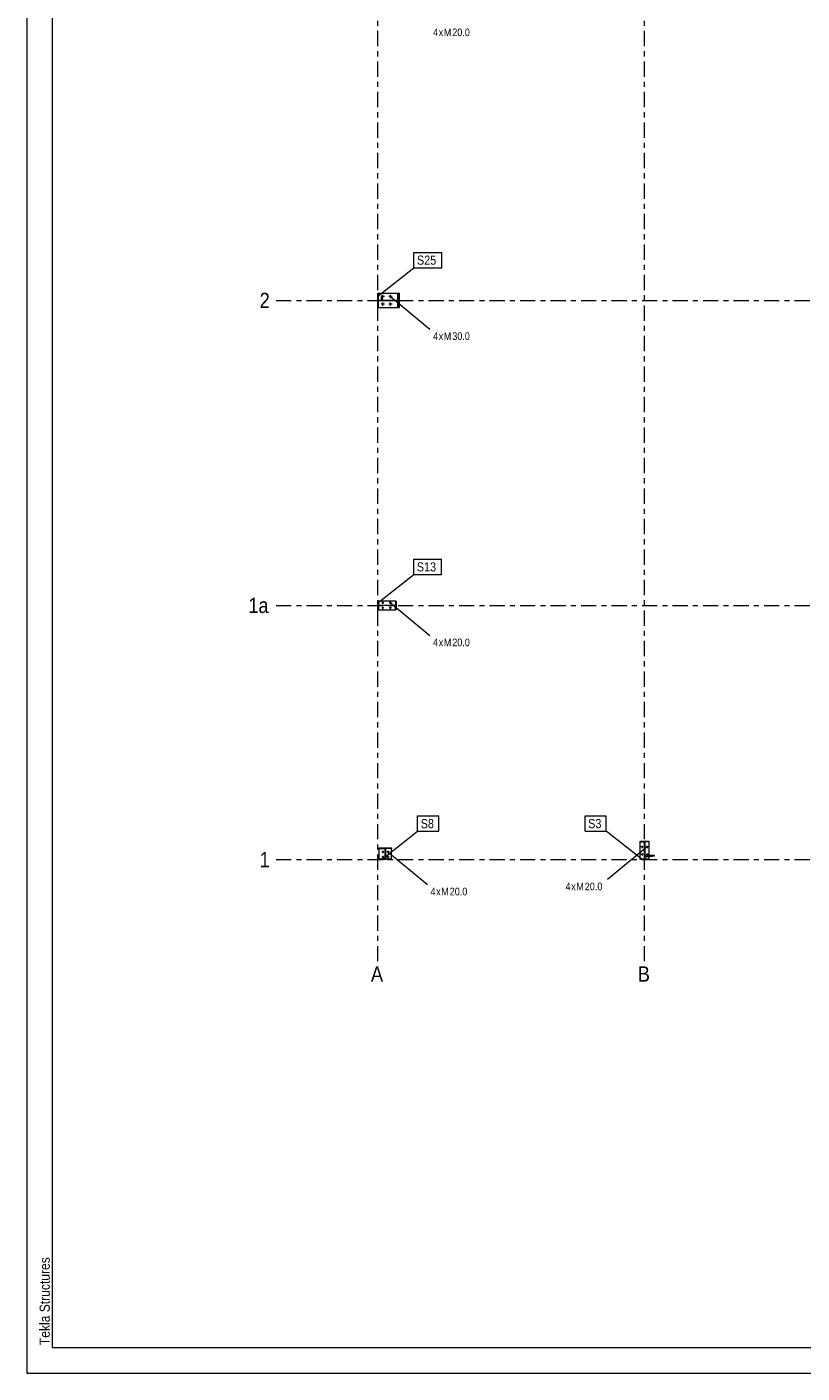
# Model space of a CAD drawing. Header units: millimetres. Extents: x -69 to 541, y -101 to 999.
# Tile 1 of 19: x -69 to 83, y -101 to 164. Entities that reach past the tile are written whole.
import ezdxf

# ---------------------------------------------------------------- set-up
doc = ezdxf.new("R2010")
doc.units = ezdxf.units.MM
doc.linetypes.add('XKITLINE00', pattern=[0])
doc.linetypes.add('XKITLINE03', pattern=[6, 3, -1, 1, -1])
for name, color, linetype, lineweight in [('Arkusz rysunku', 3, 'Continuous', 0), ('Element', 2, 'Continuous', 0), ('Spoina', 1, 'Continuous', 0), ('Znak elementu', 2, 'Continuous', 0), ('Znak śruby', 4, 'Continuous', 0), ('Śruba', 3, 'Continuous', 0)]:
    doc.layers.add(name, color=color, linetype=linetype, lineweight=lineweight)
doc.styles.add('ARIAL', font='ARIAL.TTF')

msp = doc.modelspace()

# ---------------------------------------------------------------- hatches: boundary and pattern name
at = {"layer": 'Śruba'}
for points in [[(0.98, 110.59), (0.97, 110.59), (0.95, 110.6), (0.94, 110.6), (0.92, 110.61), (0.91, 110.62), (0.9, 110.63), (0.89, 110.64), (0.88, 110.65), (0.87, 110.66), (0.86, 110.67), (0.85, 110.69), (0.85, 110.7), (0.84, 110.72), (0.84, 110.73), (0.84, 110.75), (0.84, 110.77), (0.84, 110.78), (0.85, 110.8), (0.85, 110.81), (0.86, 110.83), (0.87, 110.84), (0.88, 110.85), (0.89, 110.86), (0.9, 110.87), (0.91, 110.88), (0.92, 110.89), (0.94, 110.9), (0.95, 110.9), (0.97, 110.91), (0.98, 110.91), (1, 110.91), (1.02, 110.91), (1.03, 110.91), (1.05, 110.9), (1.06, 110.9), (1.08, 110.89), (1.09, 110.88), (1.1, 110.87), (1.11, 110.86), (1.12, 110.85), (1.13, 110.84), (1.14, 110.83), (1.15, 110.81), (1.15, 110.8), (1.16, 110.78), (1.16, 110.77), (1.16, 110.75), (1.16, 110.73), (1.16, 110.72), (1.15, 110.7), (1.15, 110.69), (1.14, 110.67), (1.13, 110.66), (1.12, 110.65), (1.11, 110.64), (1.1, 110.63), (1.09, 110.62), (1.08, 110.61), (1.06, 110.6), (1.05, 110.6), (1.03, 110.59), (1.02, 110.59), (1, 110.59)], [(0.98, 109.09), (0.97, 109.09), (0.95, 109.1), (0.94, 109.1), (0.92, 109.11), (0.91, 109.12), (0.9, 109.13), (0.89, 109.14), (0.88, 109.15), (0.87, 109.16), (0.86, 109.17), (0.85, 109.19), (0.85, 109.2), (0.84, 109.22), (0.84, 109.23), (0.84, 109.25), (0.84, 109.27), (0.84, 109.28), (0.85, 109.3), (0.85, 109.31), (0.86, 109.33), (0.87, 109.34), (0.88, 109.35), (0.89, 109.36), (0.9, 109.37), (0.91, 109.38), (0.92, 109.39), (0.94, 109.4), (0.95, 109.4), (0.97, 109.41), (0.98, 109.41), (1, 109.41), (1.02, 109.41), (1.03, 109.41), (1.05, 109.4), (1.06, 109.4), (1.08, 109.39), (1.09, 109.38), (1.1, 109.37), (1.11, 109.36), (1.12, 109.35), (1.13, 109.34), (1.14, 109.33), (1.15, 109.31), (1.15, 109.3), (1.16, 109.28), (1.16, 109.27), (1.16, 109.25), (1.16, 109.23), (1.16, 109.22), (1.15, 109.2), (1.15, 109.19), (1.14, 109.17), (1.13, 109.16), (1.12, 109.15), (1.11, 109.14), (1.1, 109.13), (1.09, 109.12), (1.08, 109.11), (1.06, 109.1), (1.05, 109.1), (1.03, 109.09), (1.02, 109.09), (1, 109.09)], [(2.48, 110.59), (2.47, 110.59), (2.45, 110.6), (2.44, 110.6), (2.42, 110.61), (2.41, 110.62), (2.4, 110.63), (2.39, 110.64), (2.38, 110.65), (2.37, 110.66), (2.36, 110.67), (2.35, 110.69), (2.35, 110.7), (2.34, 110.72), (2.34, 110.73), (2.34, 110.75), (2.34, 110.77), (2.34, 110.78), (2.35, 110.8), (2.35, 110.81), (2.36, 110.83), (2.37, 110.84), (2.38, 110.85), (2.39, 110.86), (2.4, 110.87), (2.41, 110.88), (2.42, 110.89), (2.44, 110.9), (2.45, 110.9), (2.47, 110.91), (2.48, 110.91), (2.5, 110.91), (2.52, 110.91), (2.53, 110.91), (2.55, 110.9), (2.56, 110.9), (2.58, 110.89), (2.59, 110.88), (2.6, 110.87), (2.61, 110.86), (2.62, 110.85), (2.63, 110.84), (2.64, 110.83), (2.65, 110.81), (2.65, 110.8), (2.66, 110.78), (2.66, 110.77), (2.66, 110.75), (2.66, 110.73), (2.66, 110.72), (2.65, 110.7), (2.65, 110.69), (2.64, 110.67), (2.63, 110.66), (2.62, 110.65), (2.61, 110.64), (2.6, 110.63), (2.59, 110.62), (2.58, 110.61), (2.56, 110.6), (2.55, 110.6), (2.53, 110.59), (2.52, 110.59), (2.5, 110.59)], [(2.48, 109.09), (2.47, 109.09), (2.45, 109.1), (2.44, 109.1), (2.42, 109.11), (2.41, 109.12), (2.4, 109.13), (2.39, 109.14), (2.38, 109.15), (2.37, 109.16), (2.36, 109.17), (2.35, 109.19), (2.35, 109.2), (2.34, 109.22), (2.34, 109.23), (2.34, 109.25), (2.34, 109.27), (2.34, 109.28), (2.35, 109.3), (2.35, 109.31), (2.36, 109.33), (2.37, 109.34), (2.38, 109.35), (2.39, 109.36), (2.4, 109.37), (2.41, 109.38), (2.42, 109.39), (2.44, 109.4), (2.45, 109.4), (2.47, 109.41), (2.48, 109.41), (2.5, 109.41), (2.52, 109.41), (2.53, 109.41), (2.55, 109.4), (2.56, 109.4), (2.58, 109.39), (2.59, 109.38), (2.6, 109.37), (2.61, 109.36), (2.62, 109.35), (2.63, 109.34), (2.64, 109.33), (2.65, 109.31), (2.65, 109.3), (2.66, 109.28), (2.66, 109.27), (2.66, 109.25), (2.66, 109.23), (2.66, 109.22), (2.65, 109.2), (2.65, 109.19), (2.64, 109.17), (2.63, 109.16), (2.62, 109.15), (2.61, 109.14), (2.6, 109.13), (2.59, 109.12), (2.58, 109.11), (2.56, 109.1), (2.55, 109.1), (2.53, 109.09), (2.52, 109.09), (2.5, 109.09)], [(0.99, 50.39), (0.98, 50.39), (0.97, 50.39), (0.96, 50.4), (0.95, 50.4), (0.94, 50.41), (0.93, 50.41), (0.92, 50.42), (0.91, 50.43), (0.91, 50.44), (0.9, 50.45), (0.9, 50.46), (0.89, 50.47), (0.89, 50.48), (0.89, 50.49), (0.89, 50.5), (0.89, 50.51), (0.89, 50.52), (0.89, 50.53), (0.9, 50.54), (0.9, 50.55), (0.91, 50.56), (0.91, 50.57), (0.92, 50.58), (0.93, 50.59), (0.94, 50.59), (0.95, 50.6), (0.96, 50.6), (0.97, 50.61), (0.98, 50.61), (0.99, 50.61), (1, 50.61), (1.01, 50.61), (1.02, 50.61), (1.03, 50.61), (1.04, 50.6), (1.05, 50.6), (1.06, 50.59), (1.07, 50.59), (1.08, 50.58), (1.09, 50.57), (1.09, 50.56), (1.1, 50.55), (1.1, 50.54), (1.11, 50.53), (1.11, 50.52), (1.11, 50.51), (1.11, 50.5), (1.11, 50.49), (1.11, 50.48), (1.11, 50.47), (1.1, 50.46), (1.1, 50.45), (1.09, 50.44), (1.09, 50.43), (1.08, 50.42), (1.07, 50.41), (1.06, 50.41), (1.05, 50.4), (1.04, 50.4), (1.03, 50.39), (1.02, 50.39), (1.01, 50.39), (1, 50.39)], [(2.49, 50.39), (2.48, 50.39), (2.47, 50.39), (2.46, 50.4), (2.45, 50.4), (2.44, 50.41), (2.43, 50.41), (2.42, 50.42), (2.41, 50.43), (2.41, 50.44), (2.4, 50.45), (2.4, 50.46), (2.39, 50.47), (2.39, 50.48), (2.39, 50.49), (2.39, 50.5), (2.39, 50.51), (2.39, 50.52), (2.39, 50.53), (2.4, 50.54), (2.4, 50.55), (2.41, 50.56), (2.41, 50.57), (2.42, 50.58), (2.43, 50.59), (2.44, 50.59), (2.45, 50.6), (2.46, 50.6), (2.47, 50.61), (2.48, 50.61), (2.49, 50.61), (2.5, 50.61), (2.51, 50.61), (2.52, 50.61), (2.53, 50.61), (2.54, 50.6), (2.55, 50.6), (2.56, 50.59), (2.57, 50.59), (2.58, 50.58), (2.59, 50.57), (2.59, 50.56), (2.6, 50.55), (2.6, 50.54), (2.61, 50.53), (2.61, 50.52), (2.61, 50.51), (2.61, 50.5), (2.61, 50.49), (2.61, 50.48), (2.61, 50.47), (2.6, 50.46), (2.6, 50.45), (2.59, 50.44), (2.59, 50.43), (2.58, 50.42), (2.57, 50.41), (2.56, 50.41), (2.55, 50.4), (2.54, 50.4), (2.53, 50.39), (2.52, 50.39), (2.51, 50.39), (2.5, 50.39)], [(0.99, 49.39), (0.98, 49.39), (0.97, 49.39), (0.96, 49.4), (0.95, 49.4), (0.94, 49.41), (0.93, 49.41), (0.92, 49.42), (0.91, 49.43), (0.91, 49.44), (0.9, 49.45), (0.9, 49.46), (0.89, 49.47), (0.89, 49.48), (0.89, 49.49), (0.89, 49.5), (0.89, 49.51), (0.89, 49.52), (0.89, 49.53), (0.9, 49.54), (0.9, 49.55), (0.91, 49.56), (0.91, 49.57), (0.92, 49.58), (0.93, 49.59), (0.94, 49.59), (0.95, 49.6), (0.96, 49.6), (0.97, 49.61), (0.98, 49.61), (0.99, 49.61), (1, 49.61), (1.01, 49.61), (1.02, 49.61), (1.03, 49.61), (1.04, 49.6), (1.05, 49.6), (1.06, 49.59), (1.07, 49.59), (1.08, 49.58), (1.09, 49.57), (1.09, 49.56), (1.1, 49.55), (1.1, 49.54), (1.11, 49.53), (1.11, 49.52), (1.11, 49.51), (1.11, 49.5), (1.11, 49.49), (1.11, 49.48), (1.11, 49.47), (1.1, 49.46), (1.1, 49.45), (1.09, 49.44), (1.09, 49.43), (1.08, 49.42), (1.07, 49.41), (1.06, 49.41), (1.05, 49.4), (1.04, 49.4), (1.03, 49.39), (1.02, 49.39), (1.01, 49.39), (1, 49.39)], [(2.49, 49.39), (2.48, 49.39), (2.47, 49.39), (2.46, 49.4), (2.45, 49.4), (2.44, 49.41), (2.43, 49.41), (2.42, 49.42), (2.41, 49.43), (2.41, 49.44), (2.4, 49.45), (2.4, 49.46), (2.39, 49.47), (2.39, 49.48), (2.39, 49.49), (2.39, 49.5), (2.39, 49.51), (2.39, 49.52), (2.39, 49.53), (2.4, 49.54), (2.4, 49.55), (2.41, 49.56), (2.41, 49.57), (2.42, 49.58), (2.43, 49.59), (2.44, 49.59), (2.45, 49.6), (2.46, 49.6), (2.47, 49.61), (2.48, 49.61), (2.49, 49.61), (2.5, 49.61), (2.51, 49.61), (2.52, 49.61), (2.53, 49.61), (2.54, 49.6), (2.55, 49.6), (2.56, 49.59), (2.57, 49.59), (2.58, 49.58), (2.59, 49.57), (2.59, 49.56), (2.6, 49.55), (2.6, 49.54), (2.61, 49.53), (2.61, 49.52), (2.61, 49.51), (2.61, 49.5), (2.61, 49.49), (2.61, 49.48), (2.61, 49.47), (2.6, 49.46), (2.6, 49.45), (2.59, 49.44), (2.59, 49.43), (2.58, 49.42), (2.57, 49.41), (2.56, 49.41), (2.55, 49.4), (2.54, 49.4), (2.53, 49.39), (2.52, 49.39), (2.51, 49.39), (2.5, 49.39)], [(1.11, 1.49), (1.11, 1.48), (1.11, 1.47), (1.1, 1.46), (1.1, 1.45), (1.09, 1.44), (1.09, 1.43), (1.08, 1.42), (1.07, 1.41), (1.06, 1.41), (1.05, 1.4), (1.04, 1.4), (1.03, 1.39), (1.02, 1.39), (1.01, 1.39), (1, 1.39), (0.99, 1.39), (0.98, 1.39), (0.97, 1.39), (0.96, 1.4), (0.95, 1.4), (0.94, 1.41), (0.93, 1.41), (0.92, 1.42), (0.91, 1.43), (0.91, 1.44), (0.9, 1.45), (0.9, 1.46), (0.89, 1.47), (0.89, 1.48), (0.89, 1.49), (0.89, 1.5), (0.89, 1.51), (0.89, 1.52), (0.89, 1.53), (0.9, 1.54), (0.9, 1.55), (0.91, 1.56), (0.91, 1.57), (0.92, 1.58), (0.93, 1.59), (0.94, 1.59), (0.95, 1.6), (0.96, 1.6), (0.97, 1.61), (0.98, 1.61), (0.99, 1.61), (1, 1.61), (1.01, 1.61), (1.02, 1.61), (1.03, 1.61), (1.04, 1.6), (1.05, 1.6), (1.06, 1.59), (1.07, 1.59), (1.08, 1.58), (1.09, 1.57), (1.09, 1.56), (1.1, 1.55), (1.1, 1.54), (1.11, 1.53), (1.11, 1.52), (1.11, 1.51), (1.11, 1.5)], [(1.11, 0.49), (1.11, 0.48), (1.11, 0.47), (1.1, 0.46), (1.1, 0.45), (1.09, 0.44), (1.09, 0.43), (1.08, 0.42), (1.07, 0.41), (1.06, 0.41), (1.05, 0.4), (1.04, 0.4), (1.03, 0.39), (1.02, 0.39), (1.01, 0.39), (1, 0.39), (0.99, 0.39), (0.98, 0.39), (0.97, 0.39), (0.96, 0.4), (0.95, 0.4), (0.94, 0.41), (0.93, 0.41), (0.92, 0.42), (0.91, 0.43), (0.91, 0.44), (0.9, 0.45), (0.9, 0.46), (0.89, 0.47), (0.89, 0.48), (0.89, 0.49), (0.89, 0.5), (0.89, 0.51), (0.89, 0.52), (0.89, 0.53), (0.9, 0.54), (0.9, 0.55), (0.91, 0.56), (0.91, 0.57), (0.92, 0.58), (0.93, 0.59), (0.94, 0.59), (0.95, 0.6), (0.96, 0.6), (0.97, 0.61), (0.98, 0.61), (0.99, 0.61), (1, 0.61), (1.01, 0.61), (1.02, 0.61), (1.03, 0.61), (1.04, 0.6), (1.05, 0.6), (1.06, 0.59), (1.07, 0.59), (1.08, 0.58), (1.09, 0.57), (1.09, 0.56), (1.1, 0.55), (1.1, 0.54), (1.11, 0.53), (1.11, 0.52), (1.11, 0.51), (1.11, 0.5)], [(2.11, 1.49), (2.11, 1.48), (2.11, 1.47), (2.1, 1.46), (2.1, 1.45), (2.09, 1.44), (2.09, 1.43), (2.08, 1.42), (2.07, 1.41), (2.06, 1.41), (2.05, 1.4), (2.04, 1.4), (2.03, 1.39), (2.02, 1.39), (2.01, 1.39), (2, 1.39), (1.99, 1.39), (1.98, 1.39), (1.97, 1.39), (1.96, 1.4), (1.95, 1.4), (1.94, 1.41), (1.93, 1.41), (1.92, 1.42), (1.91, 1.43), (1.91, 1.44), (1.9, 1.45), (1.9, 1.46), (1.89, 1.47), (1.89, 1.48), (1.89, 1.49), (1.89, 1.5), (1.89, 1.51), (1.89, 1.52), (1.89, 1.53), (1.9, 1.54), (1.9, 1.55), (1.91, 1.56), (1.91, 1.57), (1.92, 1.58), (1.93, 1.59), (1.94, 1.59), (1.95, 1.6), (1.96, 1.6), (1.97, 1.61), (1.98, 1.61), (1.99, 1.61), (2, 1.61), (2.01, 1.61), (2.02, 1.61), (2.03, 1.61), (2.04, 1.6), (2.05, 1.6), (2.06, 1.59), (2.07, 1.59), (2.08, 1.58), (2.09, 1.57), (2.09, 1.56), (2.1, 1.55), (2.1, 1.54), (2.11, 1.53), (2.11, 1.52), (2.11, 1.51), (2.11, 1.5)], [(2.11, 0.49), (2.11, 0.48), (2.11, 0.47), (2.1, 0.46), (2.1, 0.45), (2.09, 0.44), (2.09, 0.43), (2.08, 0.42), (2.07, 0.41), (2.06, 0.41), (2.05, 0.4), (2.04, 0.4), (2.03, 0.39), (2.02, 0.39), (2.01, 0.39), (2, 0.39), (1.99, 0.39), (1.98, 0.39), (1.97, 0.39), (1.96, 0.4), (1.95, 0.4), (1.94, 0.41), (1.93, 0.41), (1.92, 0.42), (1.91, 0.43), (1.91, 0.44), (1.9, 0.45), (1.9, 0.46), (1.89, 0.47), (1.89, 0.48), (1.89, 0.49), (1.89, 0.5), (1.89, 0.51), (1.89, 0.52), (1.89, 0.53), (1.9, 0.54), (1.9, 0.55), (1.91, 0.56), (1.91, 0.57), (1.92, 0.58), (1.93, 0.59), (1.94, 0.59), (1.95, 0.6), (1.96, 0.6), (1.97, 0.61), (1.98, 0.61), (1.99, 0.61), (2, 0.61), (2.01, 0.61), (2.02, 0.61), (2.03, 0.61), (2.04, 0.6), (2.05, 0.6), (2.06, 0.59), (2.07, 0.59), (2.08, 0.58), (2.09, 0.57), (2.09, 0.56), (2.1, 0.55), (2.1, 0.54), (2.11, 0.53), (2.11, 0.52), (2.11, 0.51), (2.11, 0.5)], [(52.11, 2.49), (52.11, 2.48), (52.11, 2.47), (52.1, 2.46), (52.1, 2.45), (52.09, 2.44), (52.09, 2.43), (52.08, 2.42), (52.07, 2.41), (52.06, 2.41), (52.05, 2.4), (52.04, 2.4), (52.03, 2.39), (52.02, 2.39), (52.01, 2.39), (52, 2.39), (51.99, 2.39), (51.98, 2.39), (51.97, 2.39), (51.96, 2.4), (51.95, 2.4), (51.94, 2.41), (51.93, 2.41), (51.92, 2.42), (51.91, 2.43), (51.91, 2.44), (51.9, 2.45), (51.9, 2.46), (51.89, 2.47), (51.89, 2.48), (51.89, 2.49), (51.89, 2.5), (51.89, 2.51), (51.89, 2.52), (51.89, 2.53), (51.9, 2.54), (51.9, 2.55), (51.91, 2.56), (51.91, 2.57), (51.92, 2.58), (51.93, 2.59), (51.94, 2.59), (51.95, 2.6), (51.96, 2.6), (51.97, 2.61), (51.98, 2.61), (51.99, 2.61), (52, 2.61), (52.01, 2.61), (52.02, 2.61), (52.03, 2.61), (52.04, 2.6), (52.05, 2.6), (52.06, 2.59), (52.07, 2.59), (52.08, 2.58), (52.09, 2.57), (52.09, 2.56), (52.1, 2.55), (52.1, 2.54), (52.11, 2.53), (52.11, 2.52), (52.11, 2.51), (52.11, 2.5)], [(52.11, 0.99), (52.11, 0.98), (52.11, 0.97), (52.1, 0.96), (52.1, 0.95), (52.09, 0.94), (52.09, 0.93), (52.08, 0.92), (52.07, 0.91), (52.06, 0.91), (52.05, 0.9), (52.04, 0.9), (52.03, 0.89), (52.02, 0.89), (52.01, 0.89), (52, 0.89), (51.99, 0.89), (51.98, 0.89), (51.97, 0.89), (51.96, 0.9), (51.95, 0.9), (51.94, 0.91), (51.93, 0.91), (51.92, 0.92), (51.91, 0.93), (51.91, 0.94), (51.9, 0.95), (51.9, 0.96), (51.89, 0.97), (51.89, 0.98), (51.89, 0.99), (51.89, 1), (51.89, 1.01), (51.89, 1.02), (51.89, 1.03), (51.9, 1.04), (51.9, 1.05), (51.91, 1.06), (51.91, 1.07), (51.92, 1.08), (51.93, 1.09), (51.94, 1.09), (51.95, 1.1), (51.96, 1.1), (51.97, 1.11), (51.98, 1.11), (51.99, 1.11), (52, 1.11), (52.01, 1.11), (52.02, 1.11), (52.03, 1.11), (52.04, 1.1), (52.05, 1.1), (52.06, 1.09), (52.07, 1.09), (52.08, 1.08), (52.09, 1.07), (52.09, 1.06), (52.1, 1.05), (52.1, 1.04), (52.11, 1.03), (52.11, 1.02), (52.11, 1.01), (52.11, 1)], [(53.11, 2.49), (53.11, 2.48), (53.11, 2.47), (53.1, 2.46), (53.1, 2.45), (53.09, 2.44), (53.09, 2.43), (53.08, 2.42), (53.07, 2.41), (53.06, 2.41), (53.05, 2.4), (53.04, 2.4), (53.03, 2.39), (53.02, 2.39), (53.01, 2.39), (53, 2.39), (52.99, 2.39), (52.98, 2.39), (52.97, 2.39), (52.96, 2.4), (52.95, 2.4), (52.94, 2.41), (52.93, 2.41), (52.92, 2.42), (52.91, 2.43), (52.91, 2.44), (52.9, 2.45), (52.9, 2.46), (52.89, 2.47), (52.89, 2.48), (52.89, 2.49), (52.89, 2.5), (52.89, 2.51), (52.89, 2.52), (52.89, 2.53), (52.9, 2.54), (52.9, 2.55), (52.91, 2.56), (52.91, 2.57), (52.92, 2.58), (52.93, 2.59), (52.94, 2.59), (52.95, 2.6), (52.96, 2.6), (52.97, 2.61), (52.98, 2.61), (52.99, 2.61), (53, 2.61), (53.01, 2.61), (53.02, 2.61), (53.03, 2.61), (53.04, 2.6), (53.05, 2.6), (53.06, 2.59), (53.07, 2.59), (53.08, 2.58), (53.09, 2.57), (53.09, 2.56), (53.1, 2.55), (53.1, 2.54), (53.11, 2.53), (53.11, 2.52), (53.11, 2.51), (53.11, 2.5)], [(53.11, 0.99), (53.11, 0.98), (53.11, 0.97), (53.1, 0.96), (53.1, 0.95), (53.09, 0.94), (53.09, 0.93), (53.08, 0.92), (53.07, 0.91), (53.06, 0.91), (53.05, 0.9), (53.04, 0.9), (53.03, 0.89), (53.02, 0.89), (53.01, 0.89), (53, 0.89), (52.99, 0.89), (52.98, 0.89), (52.97, 0.89), (52.96, 0.9), (52.95, 0.9), (52.94, 0.91), (52.93, 0.91), (52.92, 0.92), (52.91, 0.93), (52.91, 0.94), (52.9, 0.95), (52.9, 0.96), (52.89, 0.97), (52.89, 0.98), (52.89, 0.99), (52.89, 1), (52.89, 1.01), (52.89, 1.02), (52.89, 1.03), (52.9, 1.04), (52.9, 1.05), (52.91, 1.06), (52.91, 1.07), (52.92, 1.08), (52.93, 1.09), (52.94, 1.09), (52.95, 1.1), (52.96, 1.1), (52.97, 1.11), (52.98, 1.11), (52.99, 1.11), (53, 1.11), (53.01, 1.11), (53.02, 1.11), (53.03, 1.11), (53.04, 1.1), (53.05, 1.1), (53.06, 1.09), (53.07, 1.09), (53.08, 1.08), (53.09, 1.07), (53.09, 1.06), (53.1, 1.05), (53.1, 1.04), (53.11, 1.03), (53.11, 1.02), (53.11, 1.01), (53.11, 1)], [(53.16, 0.71), (52.91, 0.71), (52.91, 0.83), (53.16, 0.83)], [(53.16, 0.59), (52.91, 0.59), (52.91, 0.71), (53.16, 0.71)]]:
    msp.add_hatch(color=256, dxfattribs=at).paths.add_polyline_path(points, flags=17)

# ---------------------------------------------------------------- linework, layer by layer
at = {"layer": 'Arkusz rysunku', "linetype": 'XKITLINE00', "lineweight": 0}
for p, q in [((-69.02, 999), (-69.02, -101)), ((-64.02, 994), (-64.02, -96)), ((-64.02, -96), (535.98, -96)), ((-69.02, -101), (540.98, -101))]:
    msp.add_line(p, q, dxfattribs=at)
at = {"layer": 'Element', "linetype": 'XKITLINE00', "lineweight": 0}
for p, q in [((0, 108.6), (0, 111.4)), ((0, 111.4), (0.16, 111.4)), ((0, 108.6), (0, 111.4)), ((0, 111.4), (0.16, 111.4)), ((0.16, 111.4), (3.94, 111.4)), ((0.16, 108.6), (0.16, 111.4)), ((0.16, 108.6), (0.16, 111.4)), ((3.94, 110.04), (3.94, 111.4)), ((3.94, 111.4), (4.27, 111.4)), ((4.11, 108.6), (4.11, 111.4)), ((4.11, 108.6), (4.11, 111.4)), ((4.11, 111.4), (4.27, 111.4)), ((4.27, 108.6), (4.27, 111.4)), ((4.27, 108.6), (4.27, 111.4)), ((0, 108.6), (0.16, 108.6)), ((0, 108.6), (0.16, 108.6)), ((0.16, 109.96), (0.16, 110.04)), ((0.16, 110.04), (4.11, 110.04)), ((0.16, 109.96), (0.16, 110.04)), ((0.16, 110.04), (4.11, 110.04)), ((0.16, 109.96), (4.11, 109.96)), ((0.16, 109.96), (4.11, 109.96)), ((0.16, 108.6), (3.94, 108.6)), ((0.72, 110.04), (0.72, 110.92)), ((0.72, 110.92), (0.88, 110.92)), ((0.72, 110.04), (0.72, 110.92)), ((0.72, 110.92), (0.88, 110.92)), ((0.88, 110.04), (0.72, 110.04)), ((0.88, 110.04), (0.72, 110.04)), ((0.88, 110.92), (0.88, 110.04)), ((0.88, 110.92), (0.88, 110.04)), ((3.94, 108.6), (3.94, 109.96)), ((4.27, 108.6), (3.94, 108.6)), ((4.11, 109.96), (4.11, 110.04)), ((4.11, 109.96), (4.11, 110.04)), ((4.11, 108.6), (4.27, 108.6)), ((0, 49.15), (0, 50.85)), ((0, 50.85), (0.13, 50.85)), ((0, 49.15), (0, 50.85)), ((0, 50.85), (0.13, 50.85)), ((0.05, 50.85), (0.05, 50.9)), ((0.05, 50.9), (3.55, 50.9)), ((0.13, 50.85), (0.13, 50.04)), ((0.13, 50.85), (0.13, 50.04)), ((3.6, 50.85), (3.47, 50.85)), ((3.47, 50.85), (3.47, 50.04)), ((3.6, 50.85), (3.47, 50.85)), ((3.47, 50.85), (3.47, 50.04)), ((3.55, 50.85), (3.55, 50.9)), ((3.6, 50.85), (3.6, 49.15)), ((3.6, 50.85), (3.6, 49.15)), ((0.13, 49.15), (0, 49.15)), ((0.13, 49.15), (0, 49.15)), ((0.05, 49.1), (0.05, 49.15)), ((0.05, 49.1), (3.55, 49.1)), ((0.13, 50.04), (3.47, 50.04)), ((0.13, 50.04), (3.47, 50.04)), ((3.47, 49.96), (0.13, 49.96)), ((0.13, 49.96), (0.13, 49.15)), ((3.47, 49.96), (0.13, 49.96)), ((0.13, 49.96), (0.13, 49.15)), ((3.47, 49.15), (3.47, 49.96)), ((3.47, 49.15), (3.47, 49.96)), ((3.6, 49.15), (3.47, 49.15)), ((3.6, 49.15), (3.47, 49.15)), ((3.55, 49.1), (3.55, 49.15)), ((51.6, 0.05), (51.6, 3.55)), ((51.6, 3.55), (51.65, 3.55)), ((51.65, 3.47), (51.65, 3.6)), ((51.65, 3.6), (53.35, 3.6)), ((51.65, 3.47), (51.65, 3.6)), ((51.65, 3.6), (53.35, 3.6)), ((51.65, 3.47), (52.46, 3.47)), ((51.65, 3.47), (52.46, 3.47)), ((52.46, 0.13), (52.46, 3.47)), ((52.46, 0.13), (52.46, 3.47)), ((53.35, 3.47), (52.54, 3.47)), ((52.54, 3.47), (52.54, 0.13)), ((53.35, 3.47), (52.54, 3.47)), ((52.54, 3.47), (52.54, 0.13)), ((53.35, 3.6), (53.35, 3.47)), ((53.35, 3.6), (53.35, 3.47)), ((53.35, 3.55), (53.4, 3.55)), ((53.4, 0.83), (53.4, 3.55)), ((0.3, 2.18), (0.3, 2.3)), ((0.3, 2.3), (2.7, 2.3)), ((0.3, 2.18), (0.3, 2.3)), ((0.3, 2.3), (2.7, 2.3)), ((0.3, 0.12), (0.3, 2.18)), ((0.3, 2.18), (1.46, 2.18)), ((0.3, 2.18), (1.46, 2.18)), ((0.3, 0), (0.3, 0.12)), ((0.3, 0.12), (1.46, 0.12)), ((0.3, 0), (0.3, 0.12)), ((0.3, 0.12), (1.46, 0.12)), ((2.7, 0), (0.3, 0)), ((2.7, 0), (0.3, 0)), ((1.46, 0.12), (1.46, 2.18)), ((1.46, 0.12), (1.46, 2.18)), ((2.7, 2.18), (1.54, 2.18)), ((1.54, 2.18), (1.54, 0.12)), ((2.7, 2.18), (1.54, 2.18)), ((1.54, 2.18), (1.54, 0.12)), ((1.54, 0.12), (2.7, 0.12)), ((1.54, 0.12), (2.7, 0.12)), ((2.7, 2.3), (2.7, 2.18)), ((2.7, 2.3), (2.7, 2.18)), ((2.7, 0.12), (2.7, 2.18)), ((2.7, 0.12), (2.7, 0)), ((2.7, 0.12), (2.7, 0)), ((51.6, 0.05), (51.65, 0.05)), ((51.65, 0), (51.65, 0.13)), ((51.65, 0.13), (52.46, 0.13)), ((51.65, 0), (51.65, 0.13)), ((51.65, 0.13), (52.46, 0.13)), ((53.35, 0), (51.65, 0)), ((53.35, 0), (51.65, 0)), ((52.54, 0.71), (53.05, 0.71)), ((52.54, 0.59), (53.53, 0.59)), ((52.54, 0.13), (53.35, 0.13)), ((52.54, 0.13), (53.35, 0.13)), ((52.69, 0.71), (52.69, 0.83)), ((52.69, 0.83), (53.87, 0.83)), ((53.03, 0.59), (53.03, 0.71)), ((53.87, 0.71), (53.05, 0.71)), ((53.35, 0.13), (53.35, 0)), ((53.35, 0.13), (53.35, 0)), ((53.35, 0.05), (53.4, 0.05)), ((53.4, 0.05), (53.4, 0.59)), ((53.49, 0.85), (53.46, 0.84)), ((53.46, 0.84), (53.46, 0.83)), ((53.46, 0.7), (53.46, 0.71)), ((53.46, 0.7), (53.49, 0.69)), ((53.49, 0.85), (53.98, 0.85)), ((53.49, 0.69), (53.98, 0.69)), ((53.52, 0.71), (53.52, 0.83)), ((53.52, 0.71), (53.52, 0.83)), ((53.87, 0.83), (53.52, 0.83)), ((53.52, 0.71), (53.87, 0.71)), ((53.53, 0.59), (53.53, 0.69)), ((53.87, 0.71), (53.87, 0.83)), ((53.87, 0.71), (53.87, 0.83)), ((53.87, 0.77), (53.88, 0.81)), ((53.87, 0.77), (53.88, 0.81)), ((53.88, 0.73), (53.87, 0.77)), ((53.88, 0.73), (53.87, 0.77)), ((53.88, 0.81), (53.93, 0.84)), ((53.88, 0.81), (53.93, 0.84)), ((53.93, 0.7), (53.88, 0.73)), ((53.93, 0.7), (53.88, 0.73)), ((53.93, 0.84), (53.98, 0.85)), ((53.93, 0.84), (53.98, 0.85)), ((53.98, 0.69), (53.93, 0.7)), ((53.98, 0.69), (53.93, 0.7)), ((53.98, 0.85), (54.04, 0.84)), ((53.98, 0.85), (54.04, 0.84)), ((54.04, 0.7), (53.98, 0.69)), ((54.04, 0.7), (53.98, 0.69)), ((54.04, 0.84), (54.08, 0.81)), ((54.04, 0.84), (54.08, 0.81)), ((54.08, 0.73), (54.04, 0.7)), ((54.08, 0.73), (54.04, 0.7)), ((54.45, 0.83), (54.05, 0.83)), ((54.45, 0.71), (54.05, 0.71)), ((54.08, 0.81), (54.09, 0.77)), ((54.08, 0.81), (54.09, 0.77)), ((54.09, 0.77), (54.08, 0.73)), ((54.09, 0.77), (54.08, 0.73)), ((54.09, 0.71), (54.09, 0.83)), ((54.09, 0.71), (54.09, 0.83)), ((54.09, 0.83), (54.45, 0.83)), ((54.09, 0.71), (54.45, 0.71)), ((54.45, 0.71), (54.45, 0.83)), ((54.45, 0.71), (54.45, 0.83))]:
    msp.add_line(p, q, dxfattribs=at)
at = {"layer": 'Spoina', "linetype": 'XKITLINE03', "lineweight": 0}
for p, q in [((52.5, -20), (52.5, 960)), ((0, -20), (0, 712.64)), ((-20, 110), (440, 110)), ((-20, 50), (440, 50)), ((-20, 0), (440, 0))]:
    msp.add_line(p, q, dxfattribs=at)
at = {"layer": 'Znak elementu', "linetype": 'XKITLINE00', "lineweight": 0}
for p, q in [((7.11, 119.41), (12.58, 119.41)), ((7.11, 116.41), (7.11, 119.41)), ((12.58, 116.41), (12.58, 119.41)), ((0.03, 110.84), (7.11, 116.41)), ((7.11, 116.41), (12.58, 116.41)), ((7.08, 59.08), (12.55, 59.08)), ((7.08, 56.08), (7.08, 59.08)), ((12.55, 56.08), (12.55, 59.08)), ((0, 50.51), (7.08, 56.08)), ((7.08, 56.08), (12.55, 56.08)), ((7.85, 8.58), (11.99, 8.58)), ((7.85, 5.58), (7.85, 8.58)), ((11.99, 5.58), (11.99, 8.58)), ((40.79, 8.58), (44.92, 8.58)), ((40.79, 5.58), (40.79, 8.58)), ((44.92, 5.58), (44.92, 8.58)), ((0.78, 0), (7.85, 5.58)), ((7.85, 5.58), (11.99, 5.58)), ((40.79, 5.58), (44.92, 5.58)), ((51.99, 0), (44.92, 5.58))]:
    msp.add_line(p, q, dxfattribs=at)
at = {"layer": 'Znak śruby', "linetype": 'XKITLINE00', "lineweight": 0}
for p, q in [((2.5, 110.75), (10.28, 104.32)), ((2.5, 50.5), (10.28, 44.07)), ((2, 1.5), (9.78, -4.93)), ((53, 2.5), (45.22, -3.93))]:
    msp.add_line(p, q, dxfattribs=at)
at = {"layer": 'Śruba', "linetype": 'XKITLINE00', "lineweight": 0}
for p, q in [((1.32, 110.75), (0.68, 110.75)), ((1.32, 109.25), (0.68, 109.25)), ((1, 110.43), (1, 111.07)), ((1, 108.93), (1, 109.57)), ((2.82, 110.75), (2.18, 110.75)), ((2.82, 109.25), (2.18, 109.25)), ((2.5, 110.43), (2.5, 111.07)), ((2.5, 108.93), (2.5, 109.57)), ((1.22, 50.5), (0.78, 50.5)), ((1, 50.28), (1, 50.72)), ((2.72, 50.5), (2.28, 50.5)), ((2.5, 50.28), (2.5, 50.72)), ((1.22, 49.5), (0.78, 49.5)), ((1, 49.28), (1, 49.72)), ((2.72, 49.5), (2.28, 49.5)), ((2.5, 49.28), (2.5, 49.72)), ((52, 2.72), (52, 2.28)), ((53, 2.72), (53, 2.28)), ((1.22, 1.5), (0.78, 1.5)), ((1.22, 0.5), (0.78, 0.5)), ((1, 1.72), (1, 1.28)), ((1, 0.72), (1, 0.28)), ((2.22, 1.5), (1.78, 1.5)), ((2.22, 0.5), (1.78, 0.5)), ((2, 1.72), (2, 1.28)), ((2, 0.72), (2, 0.28)), ((52.22, 2.5), (51.78, 2.5)), ((52.22, 1), (51.78, 1)), ((52, 1.22), (52, 0.78)), ((53.22, 2.5), (52.78, 2.5)), ((53.22, 1), (52.78, 1)), ((52.91, 0.83), (52.91, 0.71)), ((52.91, 0.71), (52.91, 0.59)), ((53, 1.22), (53, 0.78)), ((53.03, 0.93), (53.03, 0.48)), ((53.16, 0.83), (53.16, 0.71)), ((53.16, 0.71), (53.16, 0.59))]:
    msp.add_line(p, q, dxfattribs=at)

# ---------------------------------------------------------------- texts
at = {"layer": 'Arkusz rysunku', "style": 'ARIAL', "width": 0.85}
msp.add_text('Tekla Structures', height=2, rotation=90, dxfattribs=at).set_placement((-64.52, -95.5))
at = {"layer": 'Spoina', "style": 'ARIAL', "width": 0.85}
for s, p in [('2', (-23.23, 108.5)), ('1a', (-25.45, 48.5)), ('1', (-23.23, -1.5)), ('A', (-1.33, -24)), ('B', (51.17, -24))]:
    msp.add_text(s, height=3, dxfattribs=at).set_placement(p)
at = {"layer": 'Znak elementu', "style": 'ARIAL', "width": 0.85}
for s, p in [('S25', (7.71, 117.01)), ('S13', (7.68, 56.68)), ('S8', (8.45, 6.18)), ('S3', (41.39, 6.18))]:
    msp.add_text(s, height=1.8, dxfattribs=at).set_placement(p)
at = {"layer": 'Znak śruby', "style": 'ARIAL', "width": 0.85}
for s, p in [('4', (10.88, 161.97)), ('x', (11.99, 161.97)), ('M', (12.99, 161.97)), ('20.0', (14.66, 161.97)), ('4', (10.88, 102.22)), ('x', (11.99, 102.22)), ('M', (12.99, 102.22)), ('30.0', (14.66, 102.22)), ('4', (10.88, 41.97)), ('x', (11.99, 41.97)), ('M', (12.99, 41.97)), ('20.0', (14.66, 41.97)), ('4', (36.95, -6.03)), ('x', (38.06, -6.03)), ('M', (39.06, -6.03)), ('20.0', (40.73, -6.03)), ('4', (10.38, -7.03)), ('x', (11.49, -7.03)), ('M', (12.49, -7.03)), ('20.0', (14.16, -7.03))]:
    msp.add_text(s, height=1.5, dxfattribs=at).set_placement(p)

doc.saveas('drawing.dxf')
